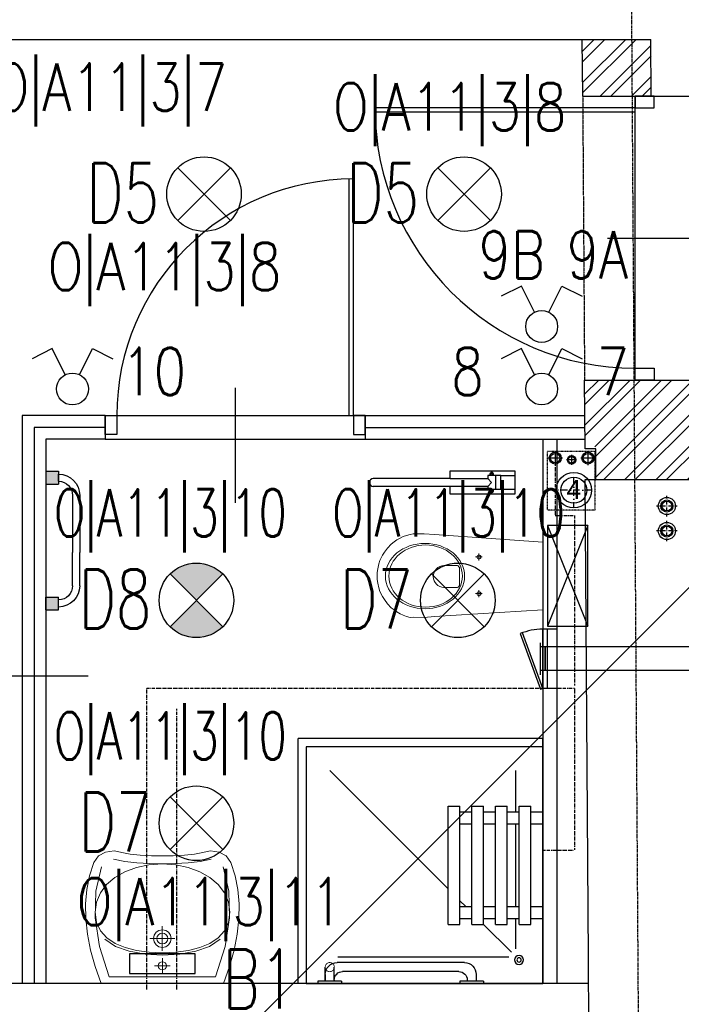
# Model space of a CAD drawing. Header units: inches. Extents: x -281236 to -70395, y 38777 to 102341.
# Tile 153 of 244: x -142470 to -142191, y 59487 to 59903. Entities that reach past the tile are written whole.
import ezdxf
from ezdxf.enums import TextEntityAlignment as Align

# ---------------------------------------------------------------- set-up
doc = ezdxf.new("R2010")
doc.units = ezdxf.units.IN
doc.header["$MEASUREMENT"] = 0
for name, pattern in [('00-inst$0$DASHDOT', [1, 0.5, -0.25, 0, -0.25]), ('CENTER', [2, 1.25, -0.25, 0.25, -0.25]), ('DASHDOT', [1, 0.5, -0.25, 0, -0.25]), ('DASHED', [0.75, 0.5, -0.25]), ('DASHED2', [0.375, 0.25, -0.125])]:
    doc.linetypes.add(name, pattern=pattern)
doc.layers.get('0').update_dxf_attribs({"color": 101})
for name, color, linetype in [('Drz---drzwi', 5, 'Continuous'), ('E-90', 6, 'Continuous'), ('E35', 6, 'Continuous'), ('Ins-kan', 54, 'Continuous'), ('Ins-went', 141, 'Continuous'), ('Ins-wod', 152, 'Continuous'), ('Mco-piony', 10, 'Continuous'), ('Mw-wc-rury', 160, 'DASHDOT'), ('Os-osie glowne', 8, 'CENTER'), ('piony_K_nr', 240, 'Continuous'), ('Sc-cegla pelna', 32, 'Continuous'), ('Sc-cegla pelna-hatch', 8, 'Continuous'), ('Sc-gazobeton', 45, 'Continuous'), ('Sc-gk', 120, 'Continuous'), ('Sc-gk-hatch', 8, 'Continuous'), ('Sc-nad', 5, 'DASHED2'), ('Sc-nadproza kon', 5, 'DASHED2'), ('stelaż_wc', 64, 'Continuous'), ('W-otwor-strop', 126, 'Continuous'), ('Wyp-grzejniki', 56, 'Continuous'), ('Wyp-meble', 155, 'Continuous'), ('Wyp-sanitar', 131, 'Continuous')]:
    doc.layers.add(name, color=color, linetype=linetype)
doc.styles.add('ROMANS', font='romans', dxfattribs={"width": 0.85})
doc.styles.add('TYTUL2', font='ARIAL.TTF')
doc.linetypes.add('BATTING', pattern='A,0.0001,-0.1,[134,ltypeshp.shx,S=0.1,R=0,X=-0.1,Y=0],-0.2,[134,ltypeshp.shx,S=0.1,R=180,X=0.1,Y=0],-0.1', length=0.4001)
pattern_1 = [(45, (2.823071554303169e-09, 7.275957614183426e-12), (-6.629126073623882, 6.629126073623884), []), (45, (4.419417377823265, 7.275957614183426e-12), (-6.629126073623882, 6.629126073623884), [])]

# ---------------------------------------------------------------- blocks, each defined once
blk = doc.blocks.new('_0630_BRODZIK_NIEPELNOSPRAWNI')
for p, q in [((27.5145487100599, -5), (27.5145487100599, 0)), ((32.5145487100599, -5), (32.5145487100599, 0)), ((67.5145487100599, -5.000000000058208), (67.5145487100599, -5.820766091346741e-11)), ((72.5145487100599, -5.000000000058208), (72.5145487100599, -5.820766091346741e-11)), ((25.0145487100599, -10), (25.0145487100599, -5)), ((25.0145487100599, -5), (75.0145487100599, -5)), ((75.0145487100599, -10), (75.0145487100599, -5)), ((27.5145487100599, -11.55817966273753), (14.61417230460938, -11.55817966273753)), ((25.0145487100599, -10), (75.0145487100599, -10)), ((27.5145487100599, -15), (27.5145487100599, -10)), ((32.5145487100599, -15), (32.5145487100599, -10)), ((67.5145487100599, -11.55817966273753), (32.5145487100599, -11.55817966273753)), ((67.5145487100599, -15.00000000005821), (67.5145487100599, -10.00000000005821)), ((72.5145487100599, -15.00000000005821), (72.5145487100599, -10.00000000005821)), ((90.02909742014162, -11.55817966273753), (72.5145487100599, -11.55817966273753)), ((11.24549740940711, -86.65147187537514), (11.24549740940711, -14.30211374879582)), ((25.0145487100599, -25.01347514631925), (13.26359198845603, -13.26302274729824)), ((25.0145487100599, -20), (25.0145487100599, -15)), ((25.0145487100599, -15), (75.0145487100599, -15)), ((75.0145487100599, -20), (75.0145487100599, -15)), ((25.0145487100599, -20), (75.0145487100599, -20)), ((27.5145487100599, -25), (27.5145487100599, -20)), ((32.5145487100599, -25), (32.5145487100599, -20)), ((67.5145487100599, -25.00000000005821), (67.5145487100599, -20.00000000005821)), ((72.5145487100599, -25.00000000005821), (72.5145487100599, -20.00000000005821)), ((1.049999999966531, -25), (0.04999999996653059, -25)), ((1.049999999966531, -25), (1.049999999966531, -35)), ((3.849999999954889, -28.10000000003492), (1.049999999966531, -28.10000000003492)), ((25.0145487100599, -30), (25.0145487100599, -25)), ((25.0145487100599, -25), (75.0145487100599, -25)), ((75.0145487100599, -30), (75.0145487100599, -25)), ((1.549999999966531, -31.90000000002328), (1.049999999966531, -31.90000000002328)), ((8.849999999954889, -33.10000000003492), (8.849999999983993, -86.90000000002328)), ((25.0145487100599, -30), (75.0145487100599, -30)), ((27.5145487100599, -35), (27.5145487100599, -30)), ((32.50521209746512, -35), (32.50521209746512, -30)), ((32.5145487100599, -32.51315326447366), (32.50521209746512, -32.50381705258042)), ((32.5145487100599, -35), (32.5145487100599, -30)), ((35.00150217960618, -35), (32.5145487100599, -32.51315326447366)), ((67.5145487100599, -35.00000000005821), (67.5145487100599, -30.00000000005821)), ((72.5145487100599, -35.00000000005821), (72.5145487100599, -30.00000000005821)), ((1.049999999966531, -35), (0.04999999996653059, -35)), ((5.049999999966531, -35.40000000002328), (5.049999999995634, -84.60000000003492)), ((25.0145487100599, -40), (25.0145487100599, -35)), ((25.0145487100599, -35), (75.0145487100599, -35)), ((75.0145487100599, -40), (75.0145487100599, -35)), ((25.0145487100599, -40), (75.0145487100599, -40)), ((90.02909742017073, -90.02523358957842), (40.00171677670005, -40)), ((1.049999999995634, -85.00000000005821), (0.04999999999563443, -85.00000000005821)), ((1.049999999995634, -85.00000000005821), (1.049999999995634, -95.00000000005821)), ((1.049999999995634, -88.10000000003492), (6.949999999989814, -88.07500000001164)), ((1.549999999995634, -88.10000000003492), (1.049999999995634, -88.10000000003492)), ((1.049999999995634, -91.90000000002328), (6.949999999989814, -91.92500000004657)), ((3.849999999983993, -91.90000000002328), (1.049999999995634, -91.90000000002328))]:
    blk.add_line(p, q)
blk.add_lwpolyline([(0, 0), (100.0000000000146, 0), (100.0000000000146, -100), (0, -100)], close=True)
at = {"linetype": 'DASHED', "ltscale": 0.5}
blk.add_lwpolyline([(103.5000000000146, 0), (103.5000000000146, -103.5), (0, -103.5)], dxfattribs=at)
for points in [[(100.0000000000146, 0), (103.5000000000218, 0)], [(1.049999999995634, -95.00000000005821), (0.0458230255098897, -95.00048435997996)], [(0, -100), (0, -103.5)]]:
    blk.add_lwpolyline(points)
at = {"const_width": 0.35}
blk.add_lwpolyline([(6.949999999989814, -88.07500000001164, 1), (6.949999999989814, -91.92500000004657, 1)], format="xyb", close=True, dxfattribs=at)
for radius in [1.900505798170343, 0.900505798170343]:
    blk.add_circle((9.999999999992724, -10.0000000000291), radius)
for centre, radius, start, end in [((3.849999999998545, -33.10000000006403), 5, 0, 90), ((1.550000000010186, -35.40000000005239), 3.5, 0, 90), ((1.549999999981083, -84.60000000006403), 3.5, 270, 0), ((3.849999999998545, -86.90000000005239), 5, 270, 0)]:
    blk.add_arc(centre, radius, start, end)
blk = doc.blocks.new('_0630_UMYWALKA_NIEPEŁNOSPRAWNY')
at = {"lineweight": 0}
for points in [[(0, -54.0117386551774), (4.599899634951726, -54.03674748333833), (9.416254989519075, -54.29201000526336), (13.64059101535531, -54.72405907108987), (16.46227673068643, -55.27985871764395), (20.39814885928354, -56.01028897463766), (23.99252112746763, -55.5847077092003), (26.92674656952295, -53.96646405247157), (28.8839029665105, -51.11890713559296), (30.72118946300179, -45.50830589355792), (31.91600778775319, -39.68512961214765), (32.47223862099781, -33.64420405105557), (32.39333145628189, -27.38078615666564), (31.68402934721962, -20.88927050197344), (30.34691941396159, -14.16534522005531), (28.38674471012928, -7.203836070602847), (25.80695472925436, 0), (0, 0), (-25.80729967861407, 0), (-28.38717589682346, -7.203836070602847), (-30.34747995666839, -14.16534522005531), (-31.68441741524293, -20.88927050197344), (-32.39406447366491, -27.38078615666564), (-32.47279916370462, -33.64420405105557), (-31.91665456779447, -39.68512961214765), (-30.72183624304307, -45.50830589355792), (-28.88454974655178, -51.11890713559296), (-26.92726399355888, -53.96646405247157), (-23.99286607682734, -55.5847077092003), (-20.39892499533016, -56.01028897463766), (-16.46270791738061, -55.27985871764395), (-13.6410222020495, -54.72405907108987), (-9.417117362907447, -54.29201000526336), (-4.600330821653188, -54.03674748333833), (0, -54.0117386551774)], [(0, -5.72486571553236), (0.6799814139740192, -5.862845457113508), (1.236643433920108, -6.238409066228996), (1.612207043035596, -6.795071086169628), (1.750617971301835, -7.475483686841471), (1.612207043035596, -8.155896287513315), (1.236643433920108, -8.712558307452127), (0.6799814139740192, -9.088121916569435), (0, -9.226532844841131), (-0.6804126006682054, -9.088121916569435), (-1.237074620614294, -8.712558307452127), (-1.613069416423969, -8.155896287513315), (-1.751049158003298, -7.475483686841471), (-1.613069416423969, -6.795071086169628), (-1.237074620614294, -6.238409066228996), (-0.6804126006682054, -5.862845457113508), (0, -5.72486571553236)], [(0, -15.26228416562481), (1.45741102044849, -15.55764704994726), (2.65007341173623, -16.3631037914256), (3.455530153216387, -17.55576618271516), (3.75132422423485, -19.01360838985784), (3.455530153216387, -20.47145059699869), (2.65007341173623, -21.66411298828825), (1.45741102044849, -22.46913854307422), (0, -22.76493261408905), (-1.458273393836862, -22.46913854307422), (-2.650935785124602, -21.66411298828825), (-3.455961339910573, -20.47145059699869), (-3.751755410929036, -19.01360838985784), (-3.455961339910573, -17.55576618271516), (-2.650935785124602, -16.3631037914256), (-1.458273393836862, -15.55764704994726), (0, -15.26228416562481)], [(0, -16.7127961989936), (0.8938500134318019, -16.89389460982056), (1.62557383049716, -17.38803455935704), (2.119282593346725, -18.11932718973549), (2.300812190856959, -19.01360838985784), (2.119282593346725, -19.90788958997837), (1.62557383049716, -20.63918222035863), (0.8938500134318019, -21.13289098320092), (0, -21.31442058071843), (-0.8942812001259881, -21.13289098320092), (-1.626005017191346, -20.63918222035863), (-2.119713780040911, -19.90788958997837), (-2.301243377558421, -19.01360838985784), (-2.119713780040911, -18.11932718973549), (-1.626005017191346, -17.38803455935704), (-0.8942812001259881, -16.89389460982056), (0, -16.7127961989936)]]:
    blk.add_lwpolyline(points, close=True, dxfattribs=at)
for points in [[(25.67371804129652, -49.28205182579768), (28.13622524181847, -38.98402005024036), (28.45228508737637, -27.73996467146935), (26.58697145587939, -15.64647150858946), (22.50665178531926, -2.800988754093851), (0, -2.800988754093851), (-22.50729856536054, -2.800988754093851), (-26.5875751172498, -15.64647150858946), (-28.45275939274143, -27.73996467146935), (-28.13691514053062, -38.98402005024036), (-25.67414922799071, -49.28205182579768)], [(-3.252872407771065, -7.475483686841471), (3.252441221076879, -7.475483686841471)], [(0, -10.72835609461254), (0, -4.223042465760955)], [(-24.25731287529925, -18.74152958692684), (-19.75102387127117, -15.71287425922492), (-14.00796207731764, -13.62765541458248), (-7.309045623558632, -12.42335098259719), (0.06597156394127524, -12.03571414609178), (7.440557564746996, -12.42335098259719), (14.13947401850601, -13.62765541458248), (19.88244957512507, -15.71287425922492), (24.38878169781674, -18.74152958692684)], [(-28.44758515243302, -30.13650030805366), (-27.85733368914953, -25.83196355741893), (-26.16923778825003, -22.21948144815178), (-23.50734986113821, -19.26197192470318), (-19.99585167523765, -16.9240776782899), (-15.75858004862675, -15.16871665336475), (-10.91980298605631, -13.9596691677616), (-5.60370225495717, -13.26114672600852), (0.06597156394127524, -13.03606727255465), (5.73521419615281, -13.26114672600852), (11.05174611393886, -13.9596691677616), (15.8905231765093, -15.16871665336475), (20.12736361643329, -16.9240776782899), (23.63894803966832, -19.26197192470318), (26.30066349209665, -22.21948144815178), (27.98875939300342, -25.83196355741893), (28.5794851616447, -30.13650030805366)], [(-0.0004311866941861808, -24.2645999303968), (-0.0004311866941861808, -13.76261684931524)], [(5.341109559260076, -19.01360838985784), (-5.341540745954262, -19.01360838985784)], [(-28.44758515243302, -30.13650030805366), (-27.86082630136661, -34.41559704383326), (-26.18187155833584, -38.32602915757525), (-23.53291923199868, -41.80570576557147), (-20.03616763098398, -44.79253598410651), (-15.81377194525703, -47.22356655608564), (-10.98793048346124, -49.03713778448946), (-5.681315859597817, -50.17115878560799), (-0.01509153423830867, -50.56310748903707), (5.658031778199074, -50.17115878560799), (10.98361861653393, -49.03713778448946), (15.83490009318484, -47.22356655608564), (20.08683206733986, -44.79253598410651), (23.6135080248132, -41.80570576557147), (26.28815907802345, -38.32602915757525), (27.98530989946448, -34.41559704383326), (28.5794851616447, -30.13650030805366)], [(20.64392527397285, -52.50560353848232), (15.93666015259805, -51.6337440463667), (10.85555616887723, -51.0779443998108), (5.511428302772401, -50.7403252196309), (0.01509153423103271, -50.52343831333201), (-5.481245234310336, -50.7403252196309), (-10.82537310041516, -51.0779443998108), (-15.90647708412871, -51.6337440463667), (-20.61369908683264, -52.50560353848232)]]:
    blk.add_lwpolyline(points, dxfattribs=at)
at = {"lineweight": 0, "const_width": 0.2824945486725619}
for points in [[(-0.1276312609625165, -20.35201188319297), (-0.1276312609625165, -20.35201188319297)], [(-0.07459529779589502, -21.39332774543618), (-0.07459529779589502, -21.39332774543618)]]:
    blk.add_lwpolyline(points, dxfattribs=at)
blk = doc.blocks.new('_GJKHGJ')
at = {"ltscale": 25}
for p, q in [((-8, -5), (-8, 0)), ((-8, 0), (-8, -5)), ((0, 0), (-8, 0)), ((0, -5), (0, 0)), ((0, -5), (0, 0)), ((-8, -115), (-7.999999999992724, -4.999999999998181)), ((-8, -5), (0, -5)), ((-19.69999999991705, -60), (28.89999999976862, -60)), ((-8, -115), (0, -115)), ((-8, -120), (-8, -115)), ((0, -115), (0, -120)), ((0, -115), (0, -120)), ((0, -120), (-8, -120))]:
    blk.add_line(p, q, dxfattribs=at)
at = {"ltscale": 7}
for p, q in [((-8, -5), (-118, -4.999999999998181)), ((-8, -6.799999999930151), (-117.985271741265, -6.799999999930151))]:
    blk.add_line(p, q, dxfattribs=at)
blk.add_arc((-8, -5), 110, 180, 270)
blk = doc.blocks.new('_0630_DRZWI_100')
at = {"ltscale": 25}
for p, q in [((-4, -5), (-4, 0)), ((-4, 0), (-4, -5)), ((4, 0), (-4, 0)), ((4, -5), (4, 0)), ((4, -5), (4, 0)), ((-4, -105), (-4, -5)), ((-4, -5), (4, -5)), ((-15.69999999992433, -55), (32.89999999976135, -55)), ((-4, -105), (4, -105)), ((-4, -110), (-4, -105)), ((4, -105), (4, -110)), ((4, -105), (4, -110)), ((4, -110), (-4, -110))]:
    blk.add_line(p, q, dxfattribs=at)
at = {"ltscale": 7}
for p, q in [((-4, -5), (-104, -4.999999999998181)), ((-4, -6.799999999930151), (-103.9837986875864, -6.799999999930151))]:
    blk.add_line(p, q, dxfattribs=at)
blk.add_arc((-4, -5), 100, 180, 270)
blk = doc.blocks.new('_0630_WC_NIEPEŁNOSPRAWNY')
at = {"lineweight": 0}
for p, q in [((-14.26044946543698, 0), (-17.49471912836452, -45.69999999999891)), ((-14.26044946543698, 0), (14.26044946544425, 0)), ((14.26044946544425, 0), (17.1525273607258, -45.70464459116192)), ((-8.009799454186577, -26.98395776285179), (-9.420152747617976, -26.98395776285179)), ((-8.009799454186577, -26.98395776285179), (-8.009799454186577, -25.53926559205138)), ((-8.009799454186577, -26.98395776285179), (-6.526574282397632, -26.98395776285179)), ((-8.009799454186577, -26.98395776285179), (-8.009799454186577, -28.40553939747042)), ((7.490200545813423, -26.98395776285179), (6.079847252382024, -26.98395776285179)), ((7.490200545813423, -26.98395776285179), (7.490200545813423, -25.53926559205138)), ((7.490200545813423, -26.98395776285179), (8.973425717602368, -26.98395776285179)), ((7.490200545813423, -26.98395776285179), (7.490200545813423, -28.40553939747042)), ((-4.440070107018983, -36.51248908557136), (-4.440070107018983, -41.76659104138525)), ((-3.49908735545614, -35.21439024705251), (4.000928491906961, -35.21439024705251)), ((4.941911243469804, -36.51248908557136), (4.941911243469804, -41.76659104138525)), ((-17.49471912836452, -45.69999999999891), (-17.82067442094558, -50.14040847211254)), ((17.1525273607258, -45.70464459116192), (17.52067442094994, -50.14040847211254)), ((-17.82067442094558, -50.14040847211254), (-17.76542065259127, -54.69174354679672)), ((17.52067442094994, -50.14040847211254), (17.46542065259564, -54.69174354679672)), ((-17.76542065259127, -54.69174354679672), (-17.50824460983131, -56.08355764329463)), ((-17.50824460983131, -56.08355764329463), (-17.11556934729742, -57.5270070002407)), ((-17.11556934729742, -57.5270070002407), (-16.60128430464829, -58.93290689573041)), ((17.1155693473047, -57.5270070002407), (16.60128430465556, -58.93290689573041)), ((17.50824460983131, -56.08355764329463), (17.1155693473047, -57.5270070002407)), ((17.46542065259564, -54.69174354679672), (17.50824460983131, -56.08355764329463)), ((-16.60128430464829, -58.93290689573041), (-15.96901805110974, -60.29133791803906)), ((-15.96901805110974, -60.29133791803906), (-15.22323157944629, -61.59271557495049)), ((-15.22323157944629, -61.59271557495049), (-14.36918683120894, -62.82785791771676)), ((15.22323157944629, -61.59271557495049), (14.36918683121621, -62.82785791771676)), ((15.96901805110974, -60.29133791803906), (15.22323157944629, -61.59271557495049)), ((16.60128430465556, -58.93290689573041), (15.96901805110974, -60.29133791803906)), ((-14.36918683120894, -62.82785791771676), (-13.41290957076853, -63.98805032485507)), ((-13.41290957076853, -63.98805032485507), (-11.77135984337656, -65.59644362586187)), ((-11.77135984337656, -65.59644362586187), (-10.00146959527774, -66.94005631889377)), ((11.77135984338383, -65.59644362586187), (10.00146959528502, -66.94005631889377)), ((13.41290957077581, -63.98805032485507), (11.77135984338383, -65.59644362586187)), ((14.36918683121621, -62.82785791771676), (13.41290957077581, -63.98805032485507)), ((-10.00146959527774, -66.94005631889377), (-8.710203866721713, -67.72472016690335)), ((-8.710203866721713, -67.72472016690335), (-6.538240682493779, -68.77378328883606)), ((-6.538240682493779, -68.77378328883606), (-5.069820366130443, -69.2455219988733)), ((-5.069820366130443, -69.2455219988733), (-3.019381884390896, -69.72479742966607)), ((-3.019381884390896, -69.72479742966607), (-1.515462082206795, -69.92252014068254)), ((-1.515462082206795, -69.92252014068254), (0, -69.99537917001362)), ((1.515462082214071, -69.92252014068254), (0, -69.99537917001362)), ((3.019381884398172, -69.72479742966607), (1.515462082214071, -69.92252014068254)), ((5.069820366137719, -69.2455219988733), (3.019381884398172, -69.72479742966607)), ((6.538240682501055, -68.77378328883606), (5.069820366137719, -69.2455219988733)), ((8.710203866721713, -67.72472016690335), (6.538240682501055, -68.77378328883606)), ((10.00146959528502, -66.94005631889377), (8.710203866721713, -67.72472016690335))]:
    blk.add_line(p, q, dxfattribs=at)
for centre, radius, start, end in [((-3.244368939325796, -36.38913916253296), 1.202046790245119, 102.2339496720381, 185.8898644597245), ((3.746210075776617, -36.38913916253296), 1.20204679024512, 354.1101355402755, 77.7660503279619), ((0.2509205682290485, -41.5369819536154), 4.696606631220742, 182.8022099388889, 357.197790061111)]:
    blk.add_arc(centre, radius, start, end, dxfattribs=at)
for centre, major_axis, ratio, start_param in [((-8.009799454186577, -26.98395776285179), (0.5985531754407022, 0.5985531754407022), 0.999999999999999, 5.497787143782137), ((7.490200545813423, -26.98395776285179), (0.598553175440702, 0.5985531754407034), 0.9999999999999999, 5.497787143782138)]:
    blk.add_ellipse(centre, major_axis=major_axis, ratio=ratio, start_param=start_param, end_param=11.78097245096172, dxfattribs=at)
for centre, major_axis, ratio in [((0.05375849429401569, -49.75009780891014), (0, -16.75), 0.8235294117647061), ((0.05375849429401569, -49.50009780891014), (0, -15.54479430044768), 0.845174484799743)]:
    blk.add_ellipse(centre, major_axis=major_axis, ratio=ratio, dxfattribs=at)
blk = doc.blocks.new('pco')
at = {"layer": 'Mco-piony', "color": 9, "linetype": 'DASHDOT', "ltscale": 3}
for p, q in [((-2604.832822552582, -19.79275673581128), (-2604.832822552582, -8.89275673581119)), ((-2599.382822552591, -14.34276699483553), (-2610.282822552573, -14.34276699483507))]:
    blk.add_line(p, q, dxfattribs=at)
at = {"layer": 'Mco-piony', "color": 9}
blk.add_circle((-2604.832822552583, -14.34275673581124), 4.529712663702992, dxfattribs=at)
at = {"layer": 'Mco-piony'}
blk.add_circle((-2604.832822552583, -14.34275673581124), 3.2, dxfattribs=at)
at = {"layer": 'Mco-piony', "color": 8}
blk.add_circle((-2604.832822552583, -14.34275673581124), 2.6, dxfattribs=at)
blk = doc.blocks.new('_gslkflhklgj')
at = {"linetype": '00-inst$0$DASHDOT', "ltscale": 5}
for p, q in [((2.764863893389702e-10, -7.499999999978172), (-2.983142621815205e-10, 7.500000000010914)), ((7.499999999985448, 3.074092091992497e-10), (-7.500000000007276, -2.801243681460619e-10))]:
    blk.add_line(p, q, dxfattribs=at)
for centre, radius in [((-1.455191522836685e-11, 1.637090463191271e-11), 7.5), ((0, 0), 5.5)]:
    blk.add_circle(centre, radius)
blk = doc.blocks.new('rewizja')
at = {"layer": 'Wyp-meble'}
for p, q in [((-25.0000000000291, 5.999999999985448), (-25, -2.91038304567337e-11)), ((-25.0000000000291, 6), (-5.820766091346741e-11, 6)), ((-2.91038304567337e-11, 5.999999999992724), (0, 0)), ((-25, 3.999999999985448), (-25, 1.999999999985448)), ((0, 1.999999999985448), (-25, 1.999999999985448)), ((0, -1.455191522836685e-11), (-25, -1.455191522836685e-11))]:
    blk.add_line(p, q, dxfattribs=at)
blk.add_lwpolyline([(-23.15029537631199, -9.490196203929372), (0.3420201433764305, -0.9396926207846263), (0, 0), (-23.49231551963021, -8.550503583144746)], close=True, dxfattribs=at)
blk.add_arc((-2.91038304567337e-11, -1.455191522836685e-11), 25, 180, 202.2924427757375, dxfattribs=at)
blk = doc.blocks.new('pion_woda')
at = {"layer": 'Ins-wod'}
for p, q in [((3, 0), (-3, 0)), ((0, 3), (0, -3))]:
    blk.add_line(p, q, dxfattribs=at)
for centre, radius in [((0, 0.02268880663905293), 2.550088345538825), ((0, 0), 2)]:
    blk.add_circle(centre, radius, dxfattribs=at)
blk = doc.blocks.new('pion_mały')
at = {"layer": 'Ins-wod'}
for p, q in [((0, 2.084117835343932), (0, -2.115882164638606)), ((2.100000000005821, -0.01588216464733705), (-2.099999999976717, -0.01588216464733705))]:
    blk.add_line(p, q, dxfattribs=at)
for centre, radius in [((0, 0), 1.785061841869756), ((0, -0.01588216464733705), 1.399999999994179)]:
    blk.add_circle(centre, radius, dxfattribs=at)
blk = doc.blocks.new('piony_W')
for name, p in [('pion_woda', (-6.910155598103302, 0.7582196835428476)), ('pion_mały', (0, 0.01588216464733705)), ('pion_woda', (6.910155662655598, 0.7582196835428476))]:
    blk.add_blockref(name, p)
blk = doc.blocks.new('barierka_stojąca')
at = {"layer": 'Wyp-sanitar'}
for p, q in [((0, -27.40622834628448), (0, 0)), ((0, 0), (9.973803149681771, 0)), ((1.994850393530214, -5.984401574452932), (1.994850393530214, 0)), ((1.994850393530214, 0), (7.978952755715, 0)), ((7.978952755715, 0), (7.978952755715, -5.984401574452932)), ((9.973803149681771, 0), (9.973803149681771, -27.40622834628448)), ((7.978952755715, -5.984401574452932), (1.994850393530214, -5.984401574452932)), ((1.994850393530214, -6.001755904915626), (1.994850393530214, -11.47001574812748)), ((2.026118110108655, -8.162370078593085), (7.981795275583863, -8.162370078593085)), ((7.979102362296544, -6.001755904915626), (7.97910236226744, -11.45945338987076)), ((0.6539291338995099, -9.743559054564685), (0.6512362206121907, -9.79906299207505)), ((0.6512362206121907, -9.79906299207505), (0.6539291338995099, -9.854118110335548)), ((0.6621574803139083, -9.689700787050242), (0.6539291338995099, -9.743559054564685)), ((0.6539291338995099, -9.854118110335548), (0.6621574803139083, -9.907976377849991)), ((0.6754724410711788, -9.63763779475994), (0.6621574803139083, -9.689700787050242)), ((0.6621574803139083, -9.907976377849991), (0.6754724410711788, -9.959740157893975)), ((0.6938740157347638, -9.587968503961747), (0.6754724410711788, -9.63763779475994)), ((0.6754724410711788, -9.959740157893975), (0.6938740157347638, -10.00970866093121)), ((0.7166141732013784, -9.540393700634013), (0.6938740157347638, -9.587968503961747)), ((0.6938740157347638, -10.00970866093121), (0.7166141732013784, -10.05698425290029)), ((0.743842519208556, -9.49581102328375), (0.7166141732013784, -9.540393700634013)), ((0.7166141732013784, -10.05698425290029), (0.743842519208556, -10.10186614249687)), ((0.7751102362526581, -9.453921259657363), (0.743842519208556, -9.49581102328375)), ((0.743842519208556, -10.10186614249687), (0.7751102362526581, -10.14360629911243)), ((0.8104173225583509, -9.415622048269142), (0.7751102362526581, -9.453921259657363)), ((0.7751102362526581, -10.14360629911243), (0.8104173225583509, -10.18235433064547)), ((0.8487165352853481, -9.380314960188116), (0.8104173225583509, -9.415622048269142)), ((0.8104173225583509, -10.18235433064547), (0.8487165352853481, -10.21721259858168)), ((0.8906062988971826, -9.349047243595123), (0.8487165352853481, -9.380314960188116)), ((0.8487165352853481, -10.21721259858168), (0.8906062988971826, -10.24848031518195)), ((0.9351889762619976, -9.321818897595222), (0.8906062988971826, -9.349047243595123)), ((0.8906062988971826, -10.24848031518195), (0.9351889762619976, -10.27570866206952)), ((0.9827637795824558, -9.299078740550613), (0.9351889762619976, -9.321818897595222)), ((0.9351889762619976, -10.27570866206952), (0.9827637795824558, -10.29874803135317)), ((1.032433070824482, -9.280677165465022), (0.9827637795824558, -9.299078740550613)), ((0.9827637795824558, -10.29874803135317), (1.032433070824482, -10.3170000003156)), ((1.084496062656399, -9.267362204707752), (1.032433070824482, -9.280677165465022)), ((1.032433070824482, -10.3170000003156), (1.084496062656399, -10.33046456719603)), ((1.138354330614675, -9.259133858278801), (1.084496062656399, -9.267362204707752)), ((1.084496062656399, -10.33046456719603), (1.138354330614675, -10.33869291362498)), ((1.193858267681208, -9.256440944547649), (1.138354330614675, -9.259133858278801)), ((1.193858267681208, -9.256440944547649), (1.193858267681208, -9.256440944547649)), ((1.215850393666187, -9.051031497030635), (1.215850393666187, -10.54709448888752)), ((1.714338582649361, -9.051031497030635), (1.215850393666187, -9.051031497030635)), ((1.215850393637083, -9.40514960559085), (1.714338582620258, -9.40514960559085)), ((1.215850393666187, -10.19282677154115), (1.714338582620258, -10.19282677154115)), ((1.215850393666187, -10.54709448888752), (1.714338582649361, -10.54709448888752)), ((1.714338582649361, -10.54709448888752), (1.714338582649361, -9.051031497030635)), ((1.994850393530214, -11.47001574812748), (3.339062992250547, -11.47001574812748)), ((3.339062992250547, -11.47001574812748), (5.039338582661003, -9.84140157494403)), ((3.339062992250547, -27.40622834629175), (3.339062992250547, -11.47001574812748)), ((5.039338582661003, -9.84140157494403), (6.632196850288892, -11.45945338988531)), ((6.632196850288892, -11.45945338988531), (6.632196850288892, -27.40652755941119)), ((6.632196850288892, -11.45945338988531), (7.97910236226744, -11.45945338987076)), ((8.261858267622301, -9.051031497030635), (8.261858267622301, -10.54709448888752)), ((8.760346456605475, -9.051031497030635), (8.261858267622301, -9.051031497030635)), ((8.760346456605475, -9.405149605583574), (8.261858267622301, -9.40514960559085)), ((8.760346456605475, -10.19282677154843), (8.261858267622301, -10.19282677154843)), ((8.261858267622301, -10.54709448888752), (8.760346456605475, -10.54709448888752)), ((8.760346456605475, -10.54709448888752), (8.760346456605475, -9.051031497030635)), ((8.782338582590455, -9.256440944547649), (8.782338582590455, -9.256440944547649)), ((8.782338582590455, -9.256440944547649), (8.83739370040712, -9.259133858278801)), ((8.83739370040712, -9.259133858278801), (8.891251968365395, -9.267362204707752)), ((8.891251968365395, -10.33046456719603), (8.83739370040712, -10.33869291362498)), ((8.891251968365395, -9.267362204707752), (8.943015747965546, -9.280677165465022)), ((8.943015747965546, -10.3170000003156), (8.891251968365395, -10.33046456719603)), ((8.943015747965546, -9.280677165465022), (8.992984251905, -9.299078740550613)), ((8.992984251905, -10.29874803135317), (8.943015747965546, -10.3170000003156)), ((8.992984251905, -9.299078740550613), (9.040259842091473, -9.321818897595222)), ((9.040259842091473, -10.27570866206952), (8.992984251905, -10.29874803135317)), ((9.040259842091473, -9.321818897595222), (9.085141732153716, -9.349047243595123)), ((9.085141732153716, -10.24848031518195), (9.040259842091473, -10.27570866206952)), ((9.085141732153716, -9.349047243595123), (9.126881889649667, -9.380314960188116)), ((9.126881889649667, -10.21721259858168), (9.085141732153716, -10.24848031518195)), ((9.126881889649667, -9.380314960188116), (9.165629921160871, -9.415622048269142)), ((9.165629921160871, -10.18235433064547), (9.126881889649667, -10.21721259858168)), ((9.165629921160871, -9.415622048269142), (9.200488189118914, -9.453921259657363)), ((9.200488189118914, -10.14360629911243), (9.165629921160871, -10.18235433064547)), ((9.200488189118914, -9.453921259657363), (9.231755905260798, -9.49581102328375)), ((9.231755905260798, -10.10186614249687), (9.200488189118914, -10.14360629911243)), ((9.231755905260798, -9.49581102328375), (9.258984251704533, -9.540393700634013)), ((9.258984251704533, -10.05698425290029), (9.231755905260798, -10.10186614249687)), ((9.258984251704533, -9.540393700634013), (9.282023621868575, -9.587968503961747)), ((9.282023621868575, -10.00970866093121), (9.258984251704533, -10.05698425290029)), ((9.282023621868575, -9.587968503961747), (9.300275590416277, -9.63763779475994)), ((9.300275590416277, -9.959740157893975), (9.282023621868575, -10.00970866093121)), ((9.300275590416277, -9.63763779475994), (9.31374015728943, -9.689700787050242)), ((9.31374015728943, -9.907976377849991), (9.300275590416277, -9.959740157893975)), ((9.31374015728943, -9.689700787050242), (9.321968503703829, -9.743559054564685)), ((9.321968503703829, -9.854118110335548), (9.31374015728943, -9.907976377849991)), ((9.321968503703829, -9.743559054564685), (9.324960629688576, -9.79906299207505)), ((9.324960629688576, -9.79906299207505), (9.321968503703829, -9.854118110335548)), ((3.339062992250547, -27.40622834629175), (0, -27.40622834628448)), ((3.339062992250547, -27.40622834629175), (3.339062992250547, -59.86690551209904)), ((9.973803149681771, -27.40622834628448), (6.64177165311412, -27.40622834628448)), ((6.64177165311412, -27.40622834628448), (6.64177165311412, -59.86690551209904))]:
    blk.add_line(p, q, dxfattribs=at)
blk.add_arc((4.990417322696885, -59.86690551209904), 1.651354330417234, 180, 0, dxfattribs=at)
blk = doc.blocks.new('g-1')
at = {"layer": 'Wyp-grzejniki', "ltscale": 10}
h = blk.add_hatch(color=256, dxfattribs=at)
h.paths.add_polyline_path([(0.04198095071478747, 0), (-5.358019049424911, 9.888899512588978e-07), (-5.358020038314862, -5.399999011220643), (0.04197996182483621, -5.400000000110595)])
edge = h.paths.add_edge_path(flags=16)
edge.add_line((-5.358019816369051, -4.20012131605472), (-5.358019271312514, -1.199876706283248))
blk.add_hatch(color=256, dxfattribs=at).paths.add_polyline_path([(-0.01600215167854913, -58.58515187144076), (-0.0160011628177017, -53.18515187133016), (-5.416001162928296, -53.18515088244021), (-5.416002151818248, -58.58515088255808)])
at = {"layer": 'Wyp-grzejniki'}
for p, q in [((-5.400000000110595, 9.888899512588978e-07), (-5.400000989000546, -5.399999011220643)), ((0, 0), (-5.400000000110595, 9.888899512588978e-07)), ((0, 0), (-9.888899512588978e-07, -5.400000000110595)), ((-5.400000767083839, -4.20012131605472), (-5.400000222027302, -1.199876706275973)), ((-5.400000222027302, -1.199876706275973), (-5.400000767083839, -4.20012131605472)), ((-9.888899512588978e-07, -5.400000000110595), (-5.400000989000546, -5.399999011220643)), ((-14.30616789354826, -10.19938590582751, -1.243458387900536e-08), (-14.30617230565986, -34.29257331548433, -1.239034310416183e-08)), ((-11.30616789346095, -10.19938645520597, -1.243458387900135e-08), (-11.30617230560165, -34.29257386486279, -1.239034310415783e-08)), ((-14.30617488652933, -48.38576072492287, -1.236446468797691e-08), (-14.30617230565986, -34.29257331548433, -1.239034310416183e-08)), ((-11.30617488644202, -48.38576127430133, -1.23644646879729e-08), (-11.30617230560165, -34.29257386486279, -1.239034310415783e-08)), ((-5.400010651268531, -58.58515088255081), (-5.400009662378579, -53.18515088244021)), ((-9.662267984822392e-06, -53.18515187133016), (-5.400009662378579, -53.18515088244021)), ((-1.065115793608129e-05, -58.58515187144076), (-9.662267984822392e-06, -53.18515187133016)), ((-5.400010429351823, -57.38527318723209), (-5.400009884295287, -54.38502857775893)), ((-1.065115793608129e-05, -58.58515187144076), (-5.400010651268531, -58.58515088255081))]:
    blk.add_line(p, q, dxfattribs=at)
for centre, radius, start, end in [((-5.306167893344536, -10.19938755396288, -1.243458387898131e-08), 9.00000000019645, 90.5973659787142, 179.9999895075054), ((-5.306167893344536, -10.19938755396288, -1.243458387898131e-08), 6.000000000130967, 90.8960744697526, 179.9999895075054), ((-5.306174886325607, -48.38576237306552, -1.236446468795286e-08), 9.00000000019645, 179.9999895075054, 269.4026135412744), ((-5.306174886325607, -48.38576237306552, -1.236446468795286e-08), 6.000000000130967, 179.9999895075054, 269.1039052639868)]:
    blk.add_arc(centre, radius, start, end, dxfattribs=at)

msp = doc.modelspace()

# ---------------------------------------------------------------- hatches: boundary and pattern name
at = {"layer": 'E35'}
h = msp.add_hatch(color=256, dxfattribs=at)
edge = h.paths.add_edge_path()
edge.add_line((-142395.685385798, 59657.47752709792), (-142384.5484539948, 59668.61445890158))
edge.add_ellipse((-142395.6853857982, 59657.47752709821), major_axis=(-11.1369318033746, -11.13693180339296), ratio=1, start_angle=179.9999999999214, end_angle=269.999999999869)
edge.add_line((-142406.8223176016, 59668.61445890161), (-142395.685385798, 59657.47752709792))
edge = h.paths.add_edge_path()
edge.add_line((-142384.5484539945, 59646.34059529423), (-142395.685385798, 59657.47752709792))
edge.add_line((-142395.685385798, 59657.47752709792), (-142406.8223176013, 59646.34059529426))
edge.add_ellipse((-142395.6853857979, 59657.47752709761), major_axis=(-11.13693180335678, -11.13693180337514), ratio=1, start_angle=359.9999999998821, end_angle=449.9999999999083)
at = {"layer": 'Sc-cegla pelna-hatch'}
h = msp.add_hatch(dxfattribs=at)
h.set_pattern_fill('ANSI32', color=256, scale=25, style=0)
h.set_pattern_definition(pattern_1)
h.paths.add_polyline_path([(-142203.5955993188, 59894.5465294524), (-142232.5952794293, 59894.54652945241), (-142232.4349458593, 59870.54652945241), (-142203.4353581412, 59870.54652945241)])
h = msp.add_hatch(dxfattribs=at)
h.set_pattern_fill('ANSI32', color=256, scale=25, style=0)
h.set_pattern_definition(pattern_1)
h.paths.add_polyline_path([(-142183.4129911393, 59750.54652945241), (-142231.6332780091, 59750.5465294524), (-142231.4662638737, 59725.54652945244), (-142227.319717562, 59725.54652945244), (-142227.319717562, 59708.54652945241), (-142183.3516231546, 59708.5465294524)])

# ---------------------------------------------------------------- linework, layer by layer
at = {"layer": 'E35'}
for p, q in [((-141951.9482501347, 59898.50142714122), (-142864.7916175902, 58985.65805968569)), ((-142403.6008992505, 59840.28045936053), (-142381.3270356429, 59818.0065957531)), ((-142403.6008992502, 59818.00659575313), (-142381.3270356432, 59840.28045936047)), ((-142293.6970802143, 59840.28045936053), (-142271.4232166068, 59818.0065957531)), ((-142293.697080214, 59818.00659575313), (-142271.423216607, 59840.28045936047)), ((-142258.317641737, 59790.26489895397), (-142266.8533087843, 59785.99086244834)), ((-142252.7917689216, 59779.22919290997), (-142258.317641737, 59790.26489895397)), ((-142246.7473685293, 59779.22919290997), (-142241.2214957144, 59790.264898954)), ((-142241.2214957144, 59790.264898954), (-142232.6858286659, 59785.99086244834)), ((-142456.6354399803, 59763.86799391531), (-142465.1711070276, 59759.59395740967)), ((-142451.1095671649, 59752.8322878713), (-142456.6354399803, 59763.86799391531)), ((-142445.0651667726, 59752.8322878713), (-142439.5392939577, 59763.86799391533)), ((-142439.5392939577, 59763.86799391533), (-142431.0036269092, 59759.59395740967)), ((-142258.317641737, 59763.86799391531), (-142266.8533087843, 59759.59395740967)), ((-142252.7917689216, 59752.8322878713), (-142258.317641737, 59763.86799391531)), ((-142246.7473685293, 59752.8322878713), (-142241.2214957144, 59763.86799391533)), ((-142241.2214957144, 59763.86799391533), (-142232.6858286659, 59759.59395740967)), ((-142406.8223176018, 59668.61445890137), (-142384.5484539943, 59646.34059529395)), ((-142406.8223176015, 59646.34059529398), (-142384.5484539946, 59668.61445890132)), ((-142296.3345534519, 59668.61445890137), (-142274.0606898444, 59646.34059529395)), ((-142296.3345534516, 59646.34059529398), (-142274.0606898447, 59668.61445890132)), ((-142825.203094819, 59625.61736137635), (-142441.4358129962, 59625.61736137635)), ((-142406.8223176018, 59574.41529879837), (-142384.5484539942, 59552.14143519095)), ((-142406.8223176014, 59552.14143519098), (-142384.5484539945, 59574.41529879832))]:
    msp.add_line(p, q, dxfattribs=at)
msp.add_lwpolyline([(-142396.2391450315, 59499.76957242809), (-142396.2391450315, 59508.04421432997), (-142423.9374608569, 59508.04421432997), (-142423.9374608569, 59499.76957242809)], close=True, dxfattribs=at)
for centre, radius in [((-142392.4639674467, 59829.14352755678), 15.74999999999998), ((-142282.5601484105, 59829.14352755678), 15.74999999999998), ((-142249.7695687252, 59773.19356485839), 6.750000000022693), ((-142448.0873669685, 59746.79665981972), 6.750000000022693), ((-142249.7695687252, 59746.79665981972), 6.750000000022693), ((-142395.685385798, 59657.47752709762), 15.74999999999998), ((-142285.1976216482, 59657.47752709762), 15.74999999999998), ((-142395.685385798, 59563.27836699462), 15.74999999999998)]:
    msp.add_circle(centre, radius, dxfattribs=at)
at = {"layer": 'Ins-went'}
for p, q in [((-142250.3197168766, 59626.03979783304), (-142250.3197168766, 59639.53979783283)), ((-142248.3197168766, 59637.78979783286), (-142250.3197168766, 59637.78979783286)), ((-142109.8197168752, 59637.78979783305), (-142249.3197168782, 59637.78979783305)), ((-142248.3197168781, 59627.78979783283), (-142248.3197168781, 59637.78979783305)), ((-142248.3197168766, 59637.78979783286), (-142248.3197168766, 59627.78979783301)), ((-142248.3197168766, 59627.78979783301), (-142250.3197168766, 59627.78979783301)), ((-142109.8197168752, 59627.78979783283), (-142249.3197168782, 59627.78979783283))]:
    msp.add_line(p, q, dxfattribs=at)
at = {"layer": 'Mw-wc-rury', "ltscale": 0.8}
for p, q in [((-142244.0197445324, 59715.58744475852), (-142244.0197445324, 59693.33412734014)), ((-142244.0197445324, 59693.33412734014), (-142235.9388073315, 59693.33412734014)), ((-142235.9388073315, 59693.33412734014), (-142235.9388073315, 59621.40815920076)), ((-142235.9388073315, 59620.26647777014), (-142416.6545961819, 59620.26647777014)), ((-142416.6545961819, 59492.98624293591), (-142416.6545961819, 59620.26647777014)), ((-142235.9388073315, 59620.26647777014), (-142235.9388073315, 59551.87500483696)), ((-142403.9976454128, 59492.98624293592), (-142403.9976454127, 59611.71043545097)), ((-142249.3991945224, 59551.87500483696), (-142235.9388073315, 59551.87500483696))]:
    msp.add_line(p, q, dxfattribs=at)
at = {"layer": 'Os-osie glowne'}
msp.add_line((-142198.5581943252, 57943.1224457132), (-142226.3592556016, 62104.60568310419), dxfattribs=at)
at = {"layer": 'Sc-cegla pelna'}
for p, q in [((-142729.606369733, 59894.54652945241), (-142203.5946323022, 59894.54652945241)), ((-142203.4353581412, 59870.54652945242), (-142203.5955993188, 59894.54652945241)), ((-142203.4353581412, 59870.54652945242), (-142183.9318613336, 59870.54652945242)), ((-142229.7092751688, 59462.5465294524), (-142230.0032200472, 59506.5465294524))]:
    msp.add_line(p, q, dxfattribs=at)
msp.add_lwpolyline([(-142230.0032200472, 59506.5465294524), (-142231.3526942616, 59708.54652945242), (-142183.3516231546, 59708.54652945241)], dxfattribs=at)
at = {"layer": 'Sc-gazobeton'}
for p, q in [((-142232.4349458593, 59870.54652945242), (-142232.5952794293, 59894.54652945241)), ((-142232.4349458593, 59870.54652945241), (-142203.4353581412, 59870.54652945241)), ((-142231.6332780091, 59750.54652945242), (-142183.4129911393, 59750.54652945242)), ((-142231.439541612, 59721.54652945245), (-142231.6332780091, 59750.54652945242)), ((-142226.819717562, 59721.54652945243), (-142231.439541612, 59721.54652945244)), ((-142226.819717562, 59708.54652945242), (-142226.819717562, 59721.54652945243))]:
    msp.add_line(p, q, dxfattribs=at)
at = {"layer": 'Sc-gk'}
for p, q in [((-142469.3197175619, 59735.5465294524), (-142469.319717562, 59495.54652945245)), ((-142434.3197175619, 59735.54652945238), (-142469.3197175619, 59735.5465294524)), ((-142434.3197175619, 59735.54652945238), (-142434.3197175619, 59725.54652945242)), ((-142324.3197175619, 59735.54652945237), (-142231.5330695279, 59735.54652945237)), ((-142324.3197175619, 59735.54652945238), (-142324.3197175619, 59725.54652945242)), ((-142459.319717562, 59725.5465294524), (-142459.319717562, 59495.54652945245)), ((-142434.3197175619, 59725.54652945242), (-142459.3197175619, 59725.54652945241)), ((-142324.3197175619, 59725.54652945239), (-142231.4662638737, 59725.54652945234)), ((-142249.3197175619, 59725.54652945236), (-142249.3197175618, 59495.5465294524)), ((-142243.3197175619, 59725.54652945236), (-142243.3197175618, 59495.5465294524)), ((-142229.9297338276, 59495.5465294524), (-142726.9408241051, 59495.5465294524))]:
    msp.add_line(p, q, dxfattribs=at)
at = {"layer": 'Sc-gk-hatch', "linetype": 'BATTING', "ltscale": 0.22}
for p, q in [((-142464.319717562, 59730.54652945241), (-142464.319717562, 59495.54652945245)), ((-142434.3197175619, 59730.54652945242), (-142464.319717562, 59730.54652945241)), ((-142324.3197175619, 59730.54652945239), (-142231.4662638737, 59730.54652945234))]:
    msp.add_line(p, q, dxfattribs=at)
at = {"layer": 'Sc-nad'}
msp.add_line((-142434.3197175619, 59725.54652945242), (-142324.3197175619, 59725.54652945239), dxfattribs=at)
at = {"layer": 'Sc-nadproza kon', "linetype": 'DASHDOT', "ltscale": 0.5}
msp.add_lwpolyline([(-142232.4349458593, 59870.54652945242), (-142231.6332780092, 59750.54652945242)], dxfattribs=at)
at = {"layer": 'stelaż_wc', "ltscale": 5}
for p, q in [((-142230.3197175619, 59689.04652945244), (-142247.3197175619, 59646.54652945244)), ((-142247.3197175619, 59689.04652945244), (-142230.3197175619, 59646.54652945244))]:
    msp.add_line(p, q, dxfattribs=at)
msp.add_lwpolyline([(-142230.3197175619, 59646.54652945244), (-142230.3197175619, 59689.04652945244), (-142247.3197175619, 59689.04652945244), (-142247.3197175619, 59646.54652945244)], close=True, dxfattribs=at)
at = {"layer": 'W-otwor-strop', "linetype": 'DASHED2', "ltscale": 0.3}
msp.add_lwpolyline([(-142247.319717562, 59720.54652945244), (-142227.319717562, 59720.54652945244), (-142227.319717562, 59695.54652945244), (-142247.319717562, 59695.54652945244)], close=True, dxfattribs=at)

# ---------------------------------------------------------------- block references
msp.add_blockref('piony_W', (-142237.1095889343, 59716.82922507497))
at = {"rotation": 270}
for name, p in [('barierka_stojąca', (-142261.087602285, 59712.2792335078)), ('rewizja', (-142249.3197175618, 59620.28979783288))]:
    msp.add_blockref(name, p, dxfattribs=at)
at = {"layer": 'Drz---drzwi'}
msp.add_blockref('_GJKHGJ', (-142202.2083668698, 59870.54652945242), dxfattribs=at)
at = {"layer": 'Drz---drzwi', "rotation": 270}
msp.add_blockref('_0630_DRZWI_100', (-142324.3197175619, 59731.54652945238), dxfattribs=at)
at = {"layer": 'Ins-kan'}
msp.add_blockref('_gslkflhklgj', (-142236.1813706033, 59704.01289178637), dxfattribs=at)
at = {"layer": 'Mco-piony', "xscale": 0.799999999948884, "yscale": 0.8000000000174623, "zscale": 0.8, "rotation": 0.001351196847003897}
for p in [(-140112.967591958, 59708.85367364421, 4.603745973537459e-07), (-140112.9672410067, 59698.32327196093, -1.149215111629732e-08)]:
    msp.add_blockref('pco', p, dxfattribs=at)
at = {"layer": 'Wyp-grzejniki', "xscale": -1}
msp.add_blockref('g-1', (-142459.3197175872, 59712.03528465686, 2.000000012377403), dxfattribs=at)
at = {"layer": 'Wyp-sanitar', "rotation": 270}
msp.add_blockref('_0630_WC_NIEPEŁNOSPRAWNY', (-142249.3197175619, 59667.79652945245), dxfattribs=at)
at = {"layer": 'Wyp-sanitar', "xscale": -1}
for name, p, rotation in [('_0630_BRODZIK_NIEPELNOSPRAWNI', (-142249.319717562, 59495.54652945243), 270), ('_0630_UMYWALKA_NIEPEŁNOSPRAWNY', (-142410.0883029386, 59495.5465294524), 180)]:
    msp.add_blockref(name, p, dxfattribs=dict(at, rotation=rotation))

# ---------------------------------------------------------------- texts
at = {"layer": 'E-90', "style": 'ROMANS'}
for s, width, p in [('O|A11|3|7', 0.8, (-142432.0156580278, 59872.96149822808)), ('O|A11|3|8', 0.8, (-142288.6292856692, 59864.65481901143)), ('9B', 0.8, (-142262.4185591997, 59803.53697702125)), ('9A', 0.8, (-142226.2307616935, 59803.53697702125)), ('O|A11|3|8', 0.8, (-142409.1901030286, 59797.0622423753)), ('10', 0.8, (-142413.7201267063, 59754.22203154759)), ('8', 0.8, (-142281.1009187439, 59754.22203154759)), ('7', 0.8, (-142219.7374862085, 59754.22203154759)), ('O|A11|3|10', 0.7, (-142406.660931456, 59692.98881855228)), ('O|A11|3|10', 0.7, (-142289.0790804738, 59692.98881855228)), ('O|A11|3|10', 0.7, (-142406.660931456, 59598.78965844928)), ('O|A11|3|11', 0.8, (-142390.0558162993, 59528.71615157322))]:
    msp.add_text(s, height=20, rotation=359.9999999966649, dxfattribs=dict(at, width=width)).set_placement(p, align=Align.MIDDLE)
at = {"layer": 'E35', "style": 'ROMANS', "width": 0.7}
for s, p in [('D5', (-142426.8271984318, 59829.71114263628)), ('D5', (-142316.9233793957, 59829.71114263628)), ('D8', (-142430.0486167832, 59658.04514217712)), ('D7', (-142319.5608526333, 59658.04514217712)), ('D7', (-142430.0486167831, 59563.84598207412)), ('B1', (-142369.2012892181, 59497.46908091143))]:
    msp.add_text(s, height=25, dxfattribs=at).set_placement(p, align=Align.MIDDLE)
at = {"layer": 'piony_K_nr', "style": 'TYTUL2'}
msp.add_text('4', height=8, dxfattribs=at).set_placement((-142239.2726436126, 59700.34837851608, -76.70000000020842))

doc.saveas('drawing.dxf')
